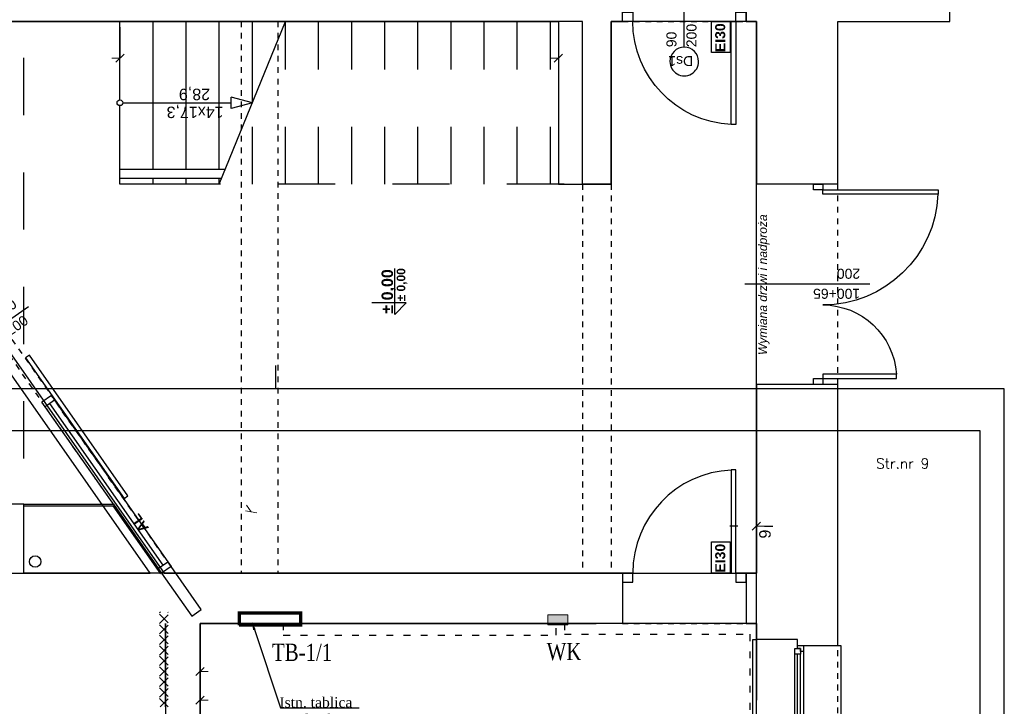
# Model space of a CAD drawing. Header units: millimetres. Extents: x 599892 to 1424040, y -105982 to -25022.
# Tile 20 of 25: x 603234 to 604094, y -27685 to -27085. Entities that reach past the tile are written whole.
import ezdxf
from ezdxf import colors
from ezdxf.entities.mleader import LeaderData, LeaderLine
from ezdxf.enums import TextEntityAlignment as Align
from ezdxf.math import Vec2, Vec3

# ---------------------------------------------------------------- set-up
doc = ezdxf.new("R2010")
doc.units = ezdxf.units.MM
doc.header["$MEASUREMENT"] = 0
doc.linetypes.add('ACAD_ISO03W100', pattern=[30, 12, -18])
doc.linetypes.add('Przerywana 1_100', pattern=[100, 50, -50])
doc.layers.get('0').update_dxf_attribs({"lineweight": 25})
doc.layers.add('!!Nie drukuj', color=5, linetype='Continuous', lineweight=30, plot=False)
for name, color, linetype, lineweight in [('Drzwi ArchiCAD', 7, 'Continuous', 25), ('Drzwi ArchiCAD_Nr_pióra__21', 7, 'Continuous', 25), ('Drzwi ArchiCAD_Nr_pióra__3', 7, 'Continuous', 25), ('Drzwi ArchiCAD_Nr_pióra__4', 7, 'Continuous', 25), ('Drzwi ArchiCAD_Nr_pióra__82', 7, 'Continuous', 25), ('ELEKTRYCZNA', 1, 'Continuous', 20), ('Okna ArchiCADa', 7, 'Continuous', 25), ('Okna ArchiCADa_Nr_pióra__21', 7, 'Continuous', 25), ('Okna ArchiCADa_Nr_pióra__24', 7, 'Continuous', 25), ('Okna ArchiCADa_Nr_pióra__4', 7, 'Continuous', 25), ('Okna ArchiCADa_Nr_pióra__82', 7, 'Continuous', 25), ('Opisy', 7, 'Continuous', 25), ('Opisy_Nr_pióra__102', 7, 'Continuous', 25), ('Opisy_Nr_pióra__20', 7, 'Continuous', 25), ('Opisy_zmiany_Nr_pióra__120', 7, 'Continuous', 25), ('Opisy_zmiany_Nr_pióra__240', 7, 'Continuous', 25), ('Opisy_zmiany_Nr_pióra__246', 7, 'Continuous', 25), ('Poziomy_Nr_pióra__240', 7, 'Continuous', 25), ('schemat', 7, 'Continuous', 20), ('Schody_Nr_pióra__240', 7, 'Continuous', 25), ('TABELKA', 7, 'Continuous', 25), ('Wymiary', 7, 'Continuous', 25), ('Wymiary_Nr_pióra__6', 7, 'Continuous', 25), ('Wyposażenie_Nr_pióra__43', 7, 'Continuous', 25), ('Znaczniki drzwi ArchiCADa_Nr_pióra__5', 7, 'Continuous', 25), ('Ściany_Nr_pióra__120', 7, 'Continuous', 25), ('Ściany_Nr_pióra__21', 7, 'Continuous', 25), ('Ściany_Nr_pióra__4', 7, 'Continuous', 25), ('Ściany_Nr_pióra__82', 7, 'Continuous', 25)]:
    doc.layers.add(name, color=color, linetype=linetype, lineweight=lineweight)
doc.styles.add('GENERATED_STYLE_1', font='arial.ttf')
doc.styles.add('GENERATED_STYLE_2', font='arialbd.ttf')
doc.styles.add('GENERATED_STYLE_4', font='ariali.ttf')
doc.styles.add('ROMANC', font='romanc')
doc.styles.add('ROMANS_08', font='times.ttf', dxfattribs={"width": 0.8})
doc.styles.add('T_ROMAN', font='times.ttf', dxfattribs={"height": 3})

# ---------------------------------------------------------------- blocks, each defined once
blk = doc.blocks.new('ARROWHEAD_6')
at = {"color": 0, "linetype": 'Continuous', "lineweight": 0}
for p, q in [((0, 0), (-1, 0)), ((-0.5, -0.5), (0.5, 0.5))]:
    blk.add_line(p, q, dxfattribs=at)
blk = doc.blocks.new('D1 Drzwi proste 13_27')
at = {"layer": 'Drzwi ArchiCAD_Nr_pióra__21', "linetype": 'Continuous'}
for p, q in [((-540, 0), (-540, -80)), ((540, 0), (540, -80))]:
    blk.add_line(p, q, dxfattribs=at)
at = {"layer": 'Drzwi ArchiCAD_Nr_pióra__3', "linetype": 'Continuous'}
blk.add_arc((450, 0), 900, 92.54732, 180, dxfattribs=at)
at = {"layer": 'Drzwi ArchiCAD_Nr_pióra__4', "linetype": 'Continuous'}
for p, q in [((450, 900), (410, 900)), ((410, 900), (410, 0)), ((450, 0), (450, 900)), ((-450, 0), (-540, 0)), ((-540, 0), (-540, -80)), ((-450, -80), (-450, 0)), ((410, 0), (450, 0)), ((540, 0), (450, 0)), ((450, 0), (450, -80)), ((540, -80), (540, 0)), ((-540, -80), (-450, -80)), ((450, -80), (540, -80))]:
    blk.add_line(p, q, dxfattribs=at)
at = {"layer": 'Drzwi ArchiCAD_Nr_pióra__82', "linetype": 'Przerywana 1_100'}
for p, q in [((-540, 0), (540, 0)), ((-540, -440), (540, -440))]:
    blk.add_line(p, q, dxfattribs=at)
blk = doc.blocks.new('O2 rozwierane 13_3')
at = {"layer": 'Okna ArchiCADa_Nr_pióra__21', "linetype": 'Continuous'}
for p, q in [((-945, 0), (-945, -50)), ((945, 0), (945, -50))]:
    blk.add_line(p, q, dxfattribs=at)
at = {"layer": 'Okna ArchiCADa_Nr_pióra__24', "linetype": 'Continuous'}
for p, q in [((-945, 300), (-945, 330)), ((-945, 330), (945, 330)), ((945, 330), (945, 300)), ((-283.5, 0), (-895, 0)), ((895, 0), (-283.5, 0)), ((-870, -25), (-333.5, -25)), ((-870, -50), (-333.5, -50)), ((-870, -75), (-333.5, -75)), ((-870, -75), (-333.5, -75)), ((-233.5, -25), (870, -25)), ((-233.5, -50), (870, -50)), ((-233.5, -75), (870, -75)), ((-233.5, -75), (870, -75)), ((-1000, -410), (-1000, -440)), ((1000, -440), (1000, -410)), ((-1000, -440), (1000, -440))]:
    blk.add_line(p, q, dxfattribs=at)
at = {"layer": 'Okna ArchiCADa_Nr_pióra__4', "linetype": 'Continuous'}
for p, q in [((-895, 0), (-945, 0)), ((-895, -25), (-895, 0)), ((945, 0), (895, 0)), ((895, 0), (895, -25)), ((-945, -50), (-920, -50)), ((-920, -50), (-920, -25)), ((-920, -25), (-895, -25)), ((-870, -25), (-920, -25)), ((-920, -25), (-920, -75)), ((-920, -75), (-870, -75)), ((-870, -75), (-870, -25)), ((-283.5, -25), (-333.5, -25)), ((-333.5, -25), (-333.5, -75)), ((-333.5, -75), (-283.5, -75)), ((-283.5, -75), (-283.5, -25)), ((-233.5, -25), (-283.5, -25)), ((-283.5, -25), (-283.5, -75)), ((-283.5, -75), (-233.5, -75)), ((-233.5, -75), (-233.5, -25)), ((920, -25), (870, -25)), ((870, -25), (870, -75)), ((870, -75), (920, -75)), ((895, -25), (920, -25)), ((920, -25), (920, -50)), ((920, -75), (920, -25)), ((920, -50), (945, -50))]:
    blk.add_line(p, q, dxfattribs=at)
at = {"layer": 'Okna ArchiCADa_Nr_pióra__82', "linetype": 'Przerywana 1_100'}
for p, q in [((-945, 300), (945, 300)), ((-1000, -410), (1000, -410))]:
    blk.add_line(p, q, dxfattribs=at)
blk = doc.blocks.new('D2 Asymetryczne 13_7')
at = {"layer": 'Drzwi ArchiCAD_Nr_pióra__21', "linetype": 'Continuous'}
for p, q in [((-875, 0), (-875, -80)), ((875, 0), (875, -80))]:
    blk.add_line(p, q, dxfattribs=at)
at = {"layer": 'Drzwi ArchiCAD_Nr_pióra__3', "linetype": 'Continuous'}
for centre, radius, start, end in [((825, 0), 1006.5, 92.27583, 180), ((-825, 0), 643.5, 0, 86.44307)]:
    blk.add_arc(centre, radius, start, end, dxfattribs=at)
at = {"layer": 'Drzwi ArchiCAD_Nr_pióra__4', "linetype": 'Continuous'}
for p, q in [((825, 1006.5), (785, 1006.5)), ((785, 1006.5), (785, 0)), ((825, 0), (825, 1006.5)), ((-825, 0), (-825, 643.5)), ((-825, 643.5), (-785, 643.5)), ((-785, 643.5), (-785, 0)), ((-825, 0), (-875, 0)), ((-875, 0), (-875, -80)), ((-825, -80), (-825, 0)), ((-785, 0), (-825, 0)), ((785, 0), (825, 0)), ((875, 0), (825, 0)), ((825, 0), (825, -80)), ((875, -80), (875, 0)), ((-875, -80), (-825, -80)), ((825, -80), (875, -80))]:
    blk.add_line(p, q, dxfattribs=at)
at = {"layer": 'Drzwi ArchiCAD_Nr_pióra__82', "linetype": 'Przerywana 1_100'}
for p, q in [((-875, 130), (875, 130)), ((-875, -580), (875, -580))]:
    blk.add_line(p, q, dxfattribs=at)
blk = doc.blocks.new('Znacznik O 13_28')
at = {"layer": 'Znaczniki drzwi ArchiCADa_Nr_pióra__5', "linetype": 'Continuous'}
blk.add_line((0, 281.2), (0, -810), dxfattribs=at)
at = {"layer": 'Znaczniki drzwi ArchiCADa_Nr_pióra__5', "style": 'GENERATED_STYLE_1'}
for tag, p in [('AC_MarkerText_3', (-161.2, 253.6)), ('AC_MarkerText_2', (13.8, 253.5))]:
    blk.add_attdef(tag, text='', height=87.5, rotation=270, dxfattribs=at).set_placement(p, align=Align.BOTTOM_LEFT)
blk = doc.blocks.new('D1 Drzwi proste 13_23')
at = {"layer": 'Drzwi ArchiCAD_Nr_pióra__21', "linetype": 'Continuous'}
for p, q in [((-540, 0), (-540, -80)), ((540, 0), (540, -80))]:
    blk.add_line(p, q, dxfattribs=at)
at = {"layer": 'Drzwi ArchiCAD_Nr_pióra__3', "linetype": 'Continuous'}
blk.add_arc((450, 0), 900, 92.54732, 180, dxfattribs=at)
at = {"layer": 'Drzwi ArchiCAD_Nr_pióra__4', "linetype": 'Continuous'}
for p, q in [((450, 900), (410, 900)), ((410, 900), (410, 0)), ((450, 0), (450, 900)), ((-450, 0), (-540, 0)), ((-540, 0), (-540, -80)), ((-450, -80), (-450, 0)), ((410, 0), (450, 0)), ((540, 0), (450, 0)), ((450, 0), (450, -80)), ((540, -80), (540, 0)), ((-540, -80), (-450, -80)), ((450, -80), (540, -80))]:
    blk.add_line(p, q, dxfattribs=at)
at = {"layer": 'Drzwi ArchiCAD_Nr_pióra__82', "linetype": 'Przerywana 1_100'}
for p, q in [((-540, 0), (540, 0)), ((-540, -640), (540, -640))]:
    blk.add_line(p, q, dxfattribs=at)
blk = doc.blocks.new('Znacznik O 13_42')
at = {"layer": 'Znaczniki drzwi ArchiCADa_Nr_pióra__5', "linetype": 'Continuous'}
blk.add_line((0, -865), (0, 100), dxfattribs=at)
for start, end in [(0, 180), (180, 0)]:
    blk.add_arc((0, -990), 125, start, end, dxfattribs=at)
at = {"layer": 'Znaczniki drzwi ArchiCADa_Nr_pióra__5', "style": 'GENERATED_STYLE_1'}
for tag, rotation, p in [('AC_MarkerText_2', 90, (-13.8, -836.4)), ('AC_MarkerText_3', 90, (161.2, -836.4)), ('AC_MarkerText_1', 180, (106.4, -887.6))]:
    blk.add_attdef(tag, text='', height=87.5, rotation=rotation, dxfattribs=at).set_placement(p, align=Align.BOTTOM_LEFT)
blk = doc.blocks.new('O szklone bezpośred 13_3')
at = {"layer": 'Okna ArchiCADa_Nr_pióra__24', "linetype": 'Continuous'}
for p, q in [((860.9, 0), (-860.9, 0)), ((-860.9, -50), (860.9, -50)), ((-860.9, -100), (860.9, -100))]:
    blk.add_line(p, q, dxfattribs=at)
at = {"layer": 'Okna ArchiCADa_Nr_pióra__4', "linetype": 'Continuous'}
for p, q in [((-860.9, 0), (-910.9, 0)), ((-910.9, 0), (-910.9, -100)), ((-860.9, -100), (-860.9, 0)), ((910.9, 0), (860.9, 0)), ((860.9, 0), (860.9, -100)), ((910.9, 0), (910.9, -100)), ((-910.9, -100), (-860.9, -100)), ((860.9, -100), (910.9, -100))]:
    blk.add_line(p, q, dxfattribs=at)
at = {"layer": 'Okna ArchiCADa_Nr_pióra__82', "linetype": 'Przerywana 1_100'}
for p, q in [((-910.9, 0), (910.9, 0)), ((-910.9, -100), (910.9, -100))]:
    blk.add_line(p, q, dxfattribs=at)
blk = doc.blocks.new('D1 Drzwi zew.przesuwne 13')
at = {"layer": 'Drzwi ArchiCAD_Nr_pióra__4', "linetype": 'Continuous'}
for p, q in [((1850, 45), (350, 45)), ((350, 45), (350, 5)), ((350, 5), (1850, 5)), ((1850, 5), (1850, 45))]:
    blk.add_line(p, q, dxfattribs=at)
at = {"layer": 'Drzwi ArchiCAD_Nr_pióra__82', "linetype": 'Przerywana 1_100'}
for p, q in [((-750, 0), (750, 0)), ((-750, -100), (750, -100))]:
    blk.add_line(p, q, dxfattribs=at)
blk = doc.blocks.new('Znacznik O 13_48')
at = {"layer": 'Znaczniki drzwi ArchiCADa_Nr_pióra__5', "linetype": 'Continuous'}
blk.add_line((0, -381.2), (0, 100), dxfattribs=at)
at = {"layer": 'Znaczniki drzwi ArchiCADa_Nr_pióra__5', "style": 'GENERATED_STYLE_1'}
for tag, p in [('AC_MarkerText_3', (-161.2, -97.2)), ('AC_MarkerText_2', (13.7, -97.2))]:
    blk.add_attdef(tag, text='', height=87.5, rotation=270, dxfattribs=at).set_placement(p, align=Align.BOTTOM_LEFT)

msp = doc.modelspace()

# ---------------------------------------------------------------- hatches: boundary and pattern name
at = {"layer": 'ELEKTRYCZNA', "linetype": 'Continuous'}
h = msp.add_hatch(color=256, dxfattribs=at)
h.dxf.hatch_style = 1
h.paths.add_polyline_path([(603695.65, -27605.38), (603713.02, -27605.38), (603713.02, -27614.06), (603695.65, -27614.06)])

# ---------------------------------------------------------------- linework, layer by layer
at = {"layer": '!!Nie drukuj', "color": 5, "linetype": 'Continuous', "lineweight": 30}
msp.add_lwpolyline([(603084.34, -28782.79), (604094.34, -28782.79), (604094.34, -27407.79), (603084.34, -27407.79)], close=True, dxfattribs=at)
at = {"layer": 'ELEKTRYCZNA', "linetype": 'ACAD_ISO03W100', "lineweight": 30, "ltscale": 0.5}
for p, q in [((603464.57, -27612.72), (603464.57, -27622.99)), ((603703.01, -27622.99), (603703.01, -27611.14)), ((603710.12, -27612.72), (603710.12, -27622.2)), ((603464.57, -27622.99), (603703.01, -27622.99)), ((603710.12, -27622.2), (603871.98, -27622.2)), ((603871.98, -27622.2), (603871.98, -27859.85))]:
    msp.add_line(p, q, dxfattribs=at)
at = {"layer": 'ELEKTRYCZNA', "linetype": 'Continuous', "const_width": 3}
msp.add_lwpolyline([(603426.2, -27614.48), (603426.2, -27603.62), (603479.65, -27603.62), (603479.65, -27614.06), (603425.78, -27614.06)], dxfattribs=at)
at = {"layer": 'ELEKTRYCZNA', "linetype": 'Continuous'}
msp.add_lwpolyline([(603695.65, -27605.38), (603713.02, -27605.38), (603713.02, -27614.06), (603695.65, -27614.06)], close=True, dxfattribs=at)
at = {"layer": 'Opisy', "linetype": 'Continuous'}
for p, q in [((603348.17, -27568.77), (603010.81, -27086.97)), ((603023.02, -27086.97), (603360.38, -27568.77)), ((603290.72, -27086.97), (603023.02, -27086.97)), ((603725.81, -27086.97), (603290.72, -27086.97)), ((603725.81, -27228.97), (603725.81, -27086.97)), ((603877.81, -27086.97), (603750.81, -27086.97)), ((603750.81, -27086.97), (603750.81, -27228.97)), ((603877.81, -27568.77), (603877.81, -27086.97)), ((603750.81, -27228.97), (603725.81, -27228.97)), ((603208.81, -27568.77), (603348.17, -27568.77)), ((603360.38, -27568.77), (603877.81, -27568.77)), ((603877.81, -27612.77), (603391.81, -27612.77)), ((603391.81, -27612.77), (603391.81, -27725.77)), ((603877.81, -27841.77), (603877.81, -27612.77))]:
    msp.add_line(p, q, dxfattribs=at)
at = {"layer": 'Opisy_Nr_pióra__102', "linetype": 'Continuous'}
for p, q in [((603357.21, -27602.89), (603356.47, -27603.63)), ((603364.07, -27612.35), (603356.47, -27604.75)), ((603364.07, -27605.22), (603356.47, -27612.82)), ((603364.07, -27603.16), (603363.8, -27602.89)), ((603364.07, -27621.54), (603356.47, -27613.95)), ((603364.07, -27614.42), (603356.47, -27622.01)), ((603364.07, -27630.73), (603356.47, -27623.14)), ((603364.07, -27623.61), (603356.47, -27631.2)), ((603364.07, -27639.93), (603356.47, -27632.33)), ((603364.07, -27632.8), (603356.47, -27640.4)), ((603364.07, -27649.12), (603356.47, -27641.52)), ((603364.07, -27641.99), (603356.47, -27649.59)), ((603364.07, -27658.31), (603356.47, -27650.72)), ((603364.07, -27651.18), (603356.47, -27658.78)), ((603364.07, -27667.5), (603356.47, -27659.91)), ((603364.07, -27660.38), (603356.47, -27667.97)), ((603364.07, -27676.7), (603356.47, -27669.1)), ((603364.07, -27669.57), (603356.47, -27677.17)), ((603363.95, -27685.77), (603356.47, -27678.29)), ((603364.07, -27678.76), (603357.07, -27685.77))]:
    msp.add_line(p, q, dxfattribs=at)
at = {"layer": 'Opisy_Nr_pióra__20', "linetype": 'Continuous'}
for p, q in [((603838.56, -27114.11), (603838.56, -27086.97)), ((603838.56, -27086.97), (603854.81, -27086.97)), ((603854.81, -27086.97), (603854.81, -27114.11)), ((603854.81, -27114.11), (603838.56, -27114.11)), ((603838.56, -27568.77), (603838.56, -27541.63)), ((603838.56, -27541.63), (603854.81, -27541.63)), ((603854.81, -27541.63), (603854.81, -27568.77)), ((603854.81, -27568.77), (603838.56, -27568.77))]:
    msp.add_line(p, q, dxfattribs=at)
at = {"layer": 'Opisy_zmiany_Nr_pióra__120', "linetype": 'Continuous'}
msp.add_circle((603247.81, -27558.77), 5, dxfattribs=at)
at = {"layer": 'Opisy_zmiany_Nr_pióra__240', "linetype": 'Przerywana 1_100'}
for p, q in [((603466.47, -27228.97), (603466.47, -27086.97)), ((603495.39, -27228.97), (603495.39, -27086.97)), ((603524.31, -27228.97), (603524.31, -27086.97)), ((603553.22, -27228.97), (603553.22, -27086.97)), ((603582.14, -27228.97), (603582.14, -27086.97)), ((603611.06, -27228.97), (603611.06, -27086.97)), ((603639.97, -27228.97), (603639.97, -27086.97)), ((603668.89, -27228.97), (603668.89, -27086.97)), ((603697.81, -27228.97), (603697.81, -27086.97)), ((603437.56, -27228.97), (603437.56, -27157.97)), ((603709.81, -27228.97), (603401.97, -27228.97))]:
    msp.add_line(p, q, dxfattribs=at)
at = {"layer": 'Opisy_zmiany_Nr_pióra__240', "linetype": 'Continuous'}
for p, q in [((603324.39, -27157.97), (603418.9, -27157.97)), ((603437.56, -27157.97), (603418.9, -27152.97)), ((603418.9, -27162.97), (603418.9, -27152.97)), ((603437.56, -27157.97), (603418.9, -27162.97)), ((603321.89, -27215.97), (603413.93, -27215.97)), ((603321.89, -27223.97), (603410.68, -27223.97))]:
    msp.add_line(p, q, dxfattribs=at)
msp.add_circle((603321.89, -27157.97), 2.5, dxfattribs=at)
at = {"layer": 'Opisy_zmiany_Nr_pióra__246', "linetype": 'Continuous'}
for p, q in [((603321.89, -27155.47), (603321.89, -27086.97)), ((603350.81, -27215.97), (603350.81, -27086.97)), ((603379.72, -27215.97), (603379.72, -27086.97)), ((603408.64, -27228.97), (603466.47, -27086.97)), ((603408.64, -27215.97), (603408.64, -27086.97)), ((603437.56, -27157.97), (603437.56, -27086.97)), ((603321.89, -27228.97), (603321.89, -27160.47)), ((603350.81, -27228.97), (603350.81, -27223.97)), ((603379.72, -27228.97), (603379.72, -27223.97)), ((603408.64, -27228.97), (603408.64, -27223.97)), ((603401.97, -27228.97), (603321.89, -27228.97))]:
    msp.add_line(p, q, dxfattribs=at)
at = {"layer": 'Poziomy_Nr_pióra__240', "linetype": 'Continuous'}
for p, q in [((603561.95, -27332.81), (603561.95, -27302.81)), ((603571.95, -27332.81), (603541.95, -27332.81)), ((603571.95, -27332.81), (603561.95, -27342.81)), ((603561.95, -27342.81), (603561.95, -27332.81))]:
    msp.add_line(p, q, dxfattribs=at)
at = {"layer": 'TABELKA', "linetype": 'Continuous'}
msp.add_lwpolyline([(603138.09, -28755.92), (604073.23, -28755.92), (604073.23, -27444.57), (603138.09, -27444.57)], close=True, dxfattribs=at)
at = {"layer": 'Wymiary', "linetype": 'Continuous'}
for p, q in [((603321.89, -27091.97), (603321.89, -27118.99)), ((603321.89, -27091.97), (603321.89, -27118.99)), ((603704.81, -27091.97), (603704.81, -27118.99)), ((603861.68, -27527.77), (603854.56, -27527.77)), ((603877.81, -27613.37), (603877.81, -27527.75)), ((603884.93, -27527.77), (603892.06, -27527.77)), ((603391.81, -27617.77), (603391.81, -27654.78)), ((603391.81, -27617.77), (603391.81, -27679.78)), ((603877.81, -27623.37), (603877.81, -27647.78)), ((603877.81, -27623.37), (603877.81, -27679.78))]:
    msp.add_line(p, q, dxfattribs=at)
at = {"layer": 'Wyposażenie_Nr_pióra__43', "linetype": 'Continuous'}
msp.add_line((603458.16, -27407.47), (603458.16, -27387.47), dxfattribs=at)
at = {"layer": 'Ściany_Nr_pióra__120', "linetype": 'Continuous'}
for p, q in [((603237.81, -27508.77), (603316.27, -27508.77)), ((603237.81, -27510.02), (603315.62, -27510.02)), ((603315.62, -27510.02), (603357.26, -27569.48)), ((603316.27, -27508.77), (603358.29, -27568.77))]:
    msp.add_line(p, q, dxfattribs=at)
at = {"layer": 'Ściany_Nr_pióra__21', "linetype": 'Continuous'}
for p, q in [((603760.81, -27086.97), (603760.81, -27078.97)), ((603868.81, -27086.97), (603868.81, -27078.97)), ((603927.81, -27228.97), (603877.81, -27228.97)), ((603935.81, -27228.97), (603927.81, -27228.97)), ((603948.81, -27228.97), (603935.81, -27228.97)), ((603927.81, -27403.97), (603877.81, -27403.97)), ((603935.81, -27403.97), (603927.81, -27403.97)), ((603948.81, -27403.97), (603935.81, -27403.97)), ((603760.81, -27568.77), (603760.81, -27576.77)), ((603868.81, -27568.77), (603868.81, -27576.77)), ((603760.81, -27576.77), (603760.81, -27612.77)), ((603868.81, -27576.77), (603868.81, -27612.77)), ((603913.81, -27626.77), (603877.81, -27626.77)), ((603913.81, -27632.27), (603913.81, -27626.77)), ((603918.81, -27632.27), (603913.81, -27632.27)), ((603948.81, -27632.27), (603918.81, -27632.27))]:
    msp.add_line(p, q, dxfattribs=at)
at = {"layer": 'Ściany_Nr_pióra__21', "linetype": 'Continuous', "flags": 128}
for points in [[(604046.81, -27086.97), (604046.81, -26940.97)], [(602634.81, -27086.97), (603343.81, -27086.97)], [(603343.81, -27086.97), (603370.81, -27086.97)], [(603370.81, -27086.97), (603704.81, -27086.97)], [(603704.81, -27086.97), (603704.81, -27228.97)], [(603750.81, -27228.97), (603750.81, -27086.97)], [(603750.81, -27086.97), (603760.81, -27086.97)], [(603868.81, -27086.97), (603877.81, -27086.97)], [(603877.81, -27086.97), (603877.81, -27228.97)], [(603948.81, -27228.97), (603948.81, -27086.97)], [(603948.81, -27086.97), (604046.81, -27086.97)], [(603704.81, -27228.97), (603750.81, -27228.97)], [(603877.81, -27403.97), (603877.81, -27568.77)], [(603948.81, -27632.27), (603948.81, -27403.97)], [(603237.81, -27508.77), (603208.81, -27508.77)], [(603237.81, -27568.77), (603237.81, -27508.77)], [(603361.81, -27568.77), (603237.81, -27568.77)], [(603737.81, -27568.77), (603361.81, -27568.77)], [(603760.81, -27568.77), (603737.81, -27568.77)], [(603877.81, -27568.77), (603868.81, -27568.77)], [(603361.81, -27685.77), (603361.81, -27612.77)], [(603361.81, -27612.77), (603361.81, -27725.77)], [(603391.81, -27612.77), (603737.81, -27612.77)], [(603391.81, -27725.77), (603391.81, -27612.77)], [(603703.07, -27612.77), (603726.07, -27612.77)], [(603868.81, -27612.77), (603877.81, -27612.77)], [(603877.81, -27612.77), (603877.81, -27626.77)]]:
    msp.add_lwpolyline(points, dxfattribs=at)
at = {"layer": 'Ściany_Nr_pióra__4', "linetype": 'Continuous'}
msp.add_line((603366.48, -27563.03), (603358.29, -27568.77), dxfattribs=at)
at = {"layer": 'Ściany_Nr_pióra__4', "linetype": 'Continuous', "flags": 128}
for points in [[(603392.82, -27600.65), (603366.48, -27563.03)], [(603358.29, -27568.77), (603384.63, -27606.39)], [(603384.63, -27606.39), (603392.82, -27600.65)]]:
    msp.add_lwpolyline(points, dxfattribs=at)
at = {"layer": 'Ściany_Nr_pióra__82', "linetype": 'Przerywana 1_100'}
msp.add_line((603237.81, -27568.77), (603237.81, -27086.97), dxfattribs=at)
at = {"layer": 'Ściany_Nr_pióra__82', "linetype": 'Przerywana 1_100', "ltscale": 0.1}
for p, q in [((603427.81, -27086.97), (603427.81, -27568.77)), ((603459.81, -27086.97), (603459.81, -27568.77)), ((603725.81, -27228.97), (603725.81, -27568.77)), ((603750.81, -27228.97), (603750.81, -27568.77))]:
    msp.add_line(p, q, dxfattribs=at)

# ---------------------------------------------------------------- block references
at = {"layer": 'Drzwi ArchiCAD', "linetype": 'Continuous', "yscale": 0.1, "zscale": 100}
for name, p, xscale, rotation in [('D1 Drzwi proste 13_23', (603814.81, -27086.97), -0.1, 180), ('D2 Asymetryczne 13_7', (603935.81, -27316.47), -0.1, 270), ('D1 Drzwi zew.przesuwne 13', (603218.97, -27352.36), 0.1, 304.9999999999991), ('D1 Drzwi proste 13_27', (603814.81, -27568.77), 0.1, 360)]:
    msp.add_blockref(name, p, dxfattribs=dict(at, xscale=xscale, rotation=rotation))
at = {"layer": 'Okna ArchiCADa', "linetype": 'Continuous', "xscale": -0.1, "yscale": 0.1, "zscale": 100}
for name, p, rotation in [('O szklone bezpośred 13_3', (603314.23, -27488.41), 304.9999999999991), ('O2 rozwierane 13_3', (603918.81, -27726.77), 270)]:
    msp.add_blockref(name, p, dxfattribs=dict(at, rotation=rotation))
at = {"layer": 'Wymiary', "xscale": 7.125, "yscale": 7.125, "zscale": 7.125}
for p in [(603321.89, -27118.97), (603704.81, -27118.97)]:
    msp.add_blockref('ARROWHEAD_6', p, dxfattribs=at)
for p, rotation in [((603436.56, -27515.42), 304.9999999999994), ((603877.81, -27527.77), 180), ((603391.81, -27654.77), 180), ((603391.81, -27679.77), 180)]:
    msp.add_blockref('ARROWHEAD_6', p, dxfattribs=dict(at, rotation=rotation))
at = {"layer": 'Znaczniki drzwi ArchiCADa_Nr_pióra__5'}
ref = msp.add_blockref('Znacznik O 13_42', (603814.81, -27022.97), dxfattribs=dict(at, xscale=0.1, yscale=0.1, zscale=0.1, rotation=360))
ref.add_attrib('AC_MarkerText_1', 'Ds1', dxfattribs={"color": 7, "height": 8.75, "rotation": 180, "style": 'GENERATED_STYLE_1'}).set_placement((603822.59, -27114.6), align=Align.BOTTOM_LEFT)
ref.add_attrib('AC_MarkerText_2', '90', dxfattribs={"color": 7, "height": 8.75, "rotation": 90, "style": 'GENERATED_STYLE_1'}).set_placement((603810.58, -27109.47), align=Align.BOTTOM_LEFT)
ref.add_attrib('AC_MarkerText_3', '200', dxfattribs={"color": 7, "height": 8.75, "rotation": 90, "style": 'GENERATED_STYLE_1'}).set_placement((603828.08, -27109.47), align=Align.BOTTOM_LEFT)
ref = msp.add_blockref('Znacznik O 13_28', (603948.81, -27316.47), dxfattribs=dict(at, xscale=0.1, yscale=0.1, zscale=0.1, rotation=270))
ref.add_attrib('AC_MarkerText_2', '100+65', dxfattribs={"color": 7, "height": 8.75, "rotation": 180, "style": 'GENERATED_STYLE_1'}).set_placement((603968.45, -27317.85), align=Align.BOTTOM_LEFT)
ref.add_attrib('AC_MarkerText_3', '200', dxfattribs={"color": 7, "height": 8.75, "rotation": 180, "style": 'GENERATED_STYLE_1'}).set_placement((603968.45, -27300.35), align=Align.BOTTOM_LEFT)
ref = msp.add_blockref('Znacznik O 13_48', (603210.78, -27358.1), dxfattribs=dict(at, xscale=0.1, yscale=0.1, zscale=0.1, rotation=124.9999999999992))
ref.add_attrib('AC_MarkerText_2', '150', dxfattribs={"color": 7, "height": 8.75, "rotation": 35, "style": 'GENERATED_STYLE_1'}).set_placement((603217.44, -27349.76), align=Align.BOTTOM_LEFT)
ref.add_attrib('AC_MarkerText_3', '200', dxfattribs={"color": 7, "height": 8.75, "rotation": 35, "style": 'GENERATED_STYLE_1'}).set_placement((603227.47, -27364.09), align=Align.BOTTOM_LEFT)

# ---------------------------------------------------------------- texts
at = {"layer": 'ELEKTRYCZNA', "char_height": 15.053, "attachment_point": 1, "style": 'ROMANS_08'}
for s, insert in [('TB-1/1', (603454.73, -27630.49)), ('WK', (603694.61, -27629.83))]:
    msp.add_mtext(s, dxfattribs=dict(at, insert=insert))
at = {"layer": 'Opisy_Nr_pióra__20', "linetype": 'Continuous'}
for s, height, rotation, style, p in [('EI30', 8.75, 90, 'GENERATED_STYLE_2', (603850.55, -27113.75)), ('Wymiana drzwi i nadproża', 7.5, 90, 'GENERATED_STYLE_4', (603887.02, -27378.35)), ('AL', 8.75, 125, 'GENERATED_STYLE_2', (603347.49, -27529.43)), ('EI30', 8.75, 90, 'GENERATED_STYLE_2', (603850.55, -27568.41))]:
    msp.add_text(s, height=height, rotation=rotation, dxfattribs=dict(at, style=style)).set_placement(p)
at = {"layer": 'Poziomy_Nr_pióra__240', "linetype": 'Continuous', "style": 'GENERATED_STYLE_2'}
msp.add_text('± 0,00', height=10, rotation=90, dxfattribs=at).set_placement((603560.39, -27342.15))
at = {"layer": 'schemat', "color": 7, "linetype": 'Continuous', "style": 'ROMANC'}
msp.add_text('Str.nr 9', height=8.836, dxfattribs=at).set_placement((603982.3, -27477.52))
at = {"layer": 'Schody_Nr_pióra__240', "linetype": 'Continuous', "style": 'GENERATED_STYLE_1'}
for s, p in [('28,9', (603400.58, -27145.73)), ('14x17,3', (603412.38, -27161.38))]:
    msp.add_text(s, height=10, rotation=180, dxfattribs=at).set_placement(p)
at = {"layer": 'Wymiary', "insert": (603885.35, -27534.77), "char_height": 10, "attachment_point": 5, "rotation": 90, "style": 'GENERATED_STYLE_1'}
msp.add_mtext('\\A1;9', dxfattribs=at)
at = {"layer": 'Wymiary_Nr_pióra__6', "linetype": 'Continuous', "style": 'GENERATED_STYLE_2'}
msp.add_text('± 0,00', height=7.5, rotation=90, dxfattribs=at).set_placement((603571.12, -27331.52))

# ---------------------------------------------------------------- leaders
at = {"layer": 'ELEKTRYCZNA', "linetype": 'Continuous', "lineweight": 25, "ltscale": 0.3}
ml = msp.add_multileader_mtext('Standard', dxfattribs=at)
ml.set_content('Istn. tablica\\Prozdzielcza', color=256, style='T_ROMAN')
ml.set_leader_properties()
ml.build(insert=Vec2(0, 0))
ml.multileader.update_dxf_attribs({"text_left_attachment_type": 6, "text_right_attachment_type": 6, "dogleg_length": 0, "arrow_head_size": 7.23})
ctx = ml.context
ctx.base_point, ctx.char_height, ctx.arrow_head_size, ctx.landing_gap_size, ctx.plane_origin = Vec3(603462.02, -27686.44), 9.041, 7.23, 0.96, Vec3(602655.02, -27127.95)
ctx.left_attachment, ctx.right_attachment, ctx.text_align_type = 6, 6, 2
notes = []
notes.append((ctx, [(0, (1, 1, 0), (603462.02, -27686.44), (1, 0), 0, [(0, [(603437.05, -27611.39)], 256, [])])]))
ctx.mtext.insert, ctx.mtext.alignment, ctx.mtext.flow_direction = Vec3(603524.9, -27677.22), 3, 5
for ctx, leaders in notes:
    for number, flags, end, landing, length, lines in leaders:
        leader = LeaderData()
        leader.index, (leader.has_last_leader_line, leader.has_dogleg_vector, leader.attachment_direction) = number, flags
        leader.last_leader_point, leader.dogleg_vector, leader.dogleg_length = Vec3(end), Vec3(landing), length
        for number, points, colour, breaks in lines:
            line = LeaderLine()
            line.index, line.vertices, line.color, line.breaks = number, Vec3.list(points), colors.encode_raw_color(colour), breaks
            leader.lines.append(line)
        ctx.leaders.append(leader)

doc.saveas('drawing.dxf')
